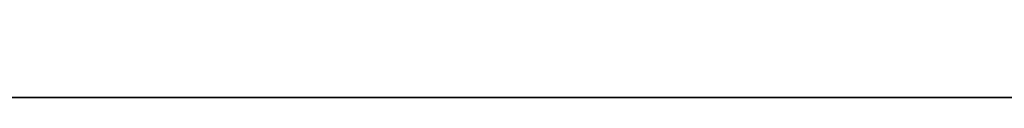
# Model space of a CAD drawing. Header units: millimetres. Extents: x 0 to 900, y -30 to 196.
# Tile 31 of 68: x 787.5 to 816.92, y -20.47 to -18.47. Entities that reach past the tile are written whole.
import ezdxf

# ---------------------------------------------------------------- set-up
doc = ezdxf.new("R2010")
doc.units = ezdxf.units.MM
doc.header["$MEASUREMENT"] = 0
doc.layers.add('Predefinito', color=5, linetype='Continuous')

# ---------------------------------------------------------------- blocks, each defined once
blk = doc.blocks.new('(#4957) MENSOLA_INTELIGENTE')
at = {"layer": 'Predefinito'}
for points in [[(821.217, 130.921), (78.783, 130.921)], [(821.217, 129.421), (78.783, 129.421)], [(78.783, 128.921), (821.217, 128.921)], [(78.783, 128.921), (821.217, 128.921)], [(821.217, 109.921), (78.783, 109.921)], [(821.217, 109.921), (78.783, 109.921)], [(821.217, 90.921), (78.783, 90.921)], [(78.783, 90.921), (821.217, 90.921)], [(821.217, 90.921), (78.783, 90.921)]]:
    blk.add_lwpolyline(points, dxfattribs=at)

msp = doc.modelspace()

# ---------------------------------------------------------------- block references
at = {"layer": 'Predefinito', "extrusion": (0, -1, 0)}
for p in [(0, 1061.537, 20.473), (0, 1741.537, 20.473), (0, 1401.537, 20.473), (0, 381.537, 20.473), (0, 721.537, 20.473)]:
    msp.add_blockref('(#4957) MENSOLA_INTELIGENTE', p, dxfattribs=at)

doc.saveas('drawing.dxf')
